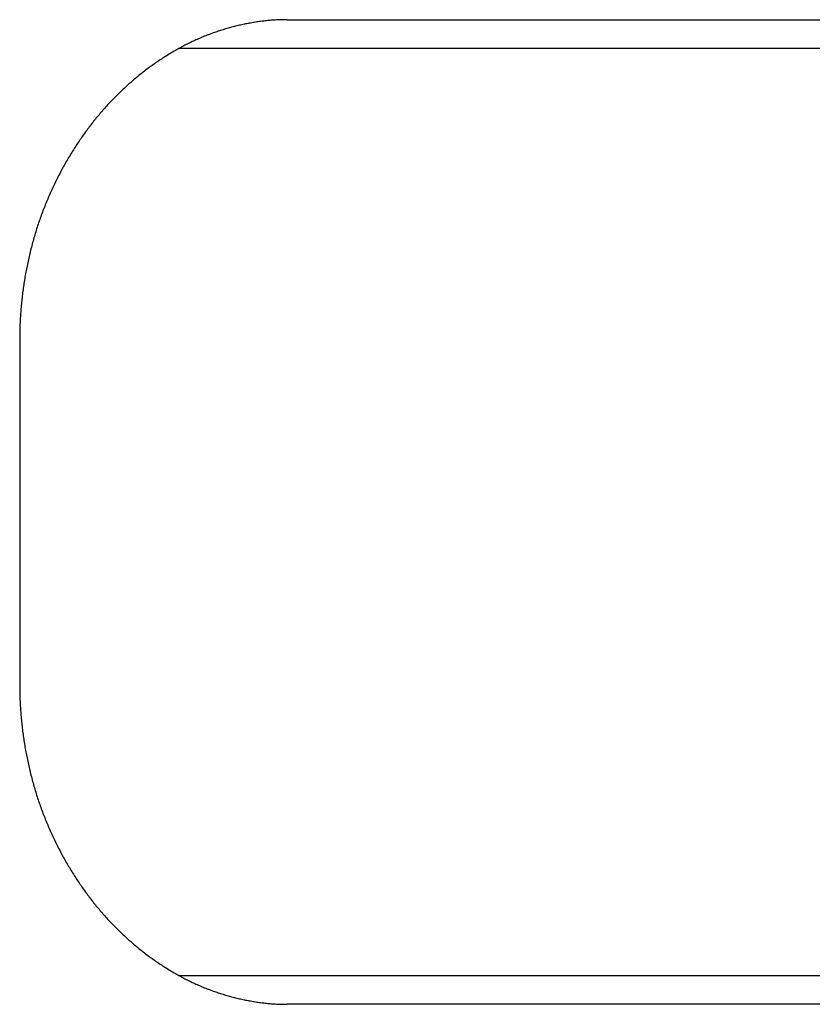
# Model space of a CAD drawing. Extents: x 987 to 2641, y 1244 to 2490.
# Tile 131 of 138: x 2569 to 2582, y 2078 to 2095. Entities that reach past the tile are written whole.
import ezdxf

# ---------------------------------------------------------------- set-up
doc = ezdxf.new("R2010")
doc.units = 0
doc.layers.add('KF_GRAVIS_8_REAR', color=7, linetype='CONTINUOUS')

# ---------------------------------------------------------------- blocks, each defined once
blk = doc.blocks.new('KF_GRAVIS_8_REAR')
at = {"layer": 'KF_GRAVIS_8_REAR'}
for p, q in [((59.17511, -50.5), (72.71031, -50.5)), ((73.70168, -51), (57.29782, -51)), ((54.55321, -56), (54.55321, -62)), ((57.29782, -67), (73.70168, -67)), ((72.71031, -67.5), (59.17511, -67.5))]:
    blk.add_line(p, q, dxfattribs=at)
for points in [[(59.1751, -50.5, 0), (59.1545, -50.5001, 0), (59.1338, -50.5003, 0), (59.113, -50.5006, 0), (59.0923, -50.501, 0), (59.0715, -50.5016, 0), (59.0506, -50.5023, 0), (59.0297, -50.5031, 0), (59.0088, -50.5041, 0), (58.9879, -50.5051, 0), (58.9669, -50.5063, 0), (58.9459, -50.5077, 0), (58.9248, -50.5091, 0), (58.9037, -50.5107, 0), (58.8826, -50.5124, 0), (58.8615, -50.5143, 0), (58.8403, -50.5162, 0), (58.8191, -50.5183, 0), (58.7979, -50.5205, 0), (58.7767, -50.5229, 0), (58.7554, -50.5254, 0), (58.7341, -50.528, 0), (58.7128, -50.5307, 0), (58.6915, -50.5336, 0), (58.6701, -50.5365, 0), (58.6487, -50.5397, 0), (58.6274, -50.5429, 0), (58.6059, -50.5463, 0), (58.5845, -50.5498, 0), (58.5631, -50.5534, 0), (58.5416, -50.5572, 0), (58.5202, -50.561, 0), (58.4987, -50.5651, 0), (58.4772, -50.5692, 0), (58.4557, -50.5735, 0), (58.4342, -50.5779, 0), (58.4126, -50.5824, 0), (58.3911, -50.587, 0), (58.3696, -50.5918, 0), (58.348, -50.5967, 0), (58.3265, -50.6018, 0), (58.3049, -50.6069, 0), (58.2834, -50.6122, 0), (58.2618, -50.6177, 0), (58.2403, -50.6232, 0), (58.2187, -50.6289, 0), (58.1971, -50.6347, 0), (58.1756, -50.6407, 0), (58.154, -50.6467, 0), (58.1325, -50.6529, 0), (58.1109, -50.6593, 0), (58.0894, -50.6657, 0), (58.0679, -50.6723, 0), (58.0464, -50.679, 0), (58.0248, -50.6859, 0), (58.0033, -50.6929, 0), (57.9818, -50.7, 0), (57.9603, -50.7072, 0), (57.9389, -50.7146, 0), (57.9174, -50.7221, 0), (57.896, -50.7297, 0), (57.8745, -50.7374, 0), (57.8531, -50.7453, 0), (57.8317, -50.7533, 0), (57.8103, -50.7615, 0), (57.789, -50.7698, 0), (57.7676, -50.7782, 0), (57.7463, -50.7867, 0), (57.725, -50.7954, 0), (57.7038, -50.8042, 0), (57.6825, -50.8131, 0), (57.6613, -50.8222, 0), (57.6401, -50.8314, 0), (57.6189, -50.8407, 0), (57.5977, -50.8501, 0), (57.5766, -50.8597, 0), (57.5555, -50.8694, 0), (57.5345, -50.8793, 0), (57.5135, -50.8892, 0), (57.4925, -50.8994, 0), (57.4715, -50.9096, 0), (57.4506, -50.92, 0), (57.4297, -50.9305, 0), (57.4088, -50.9411, 0), (57.388, -50.9518, 0), (57.3672, -50.9627, 0), (57.3465, -50.9737, 0), (57.3258, -50.9849, 0), (57.3051, -50.9962, 0), (57.2845, -51.0075, 0), (57.2639, -51.0191, 0), (57.2434, -51.0307, 0), (57.2229, -51.0425, 0), (57.2024, -51.0544, 0), (57.182, -51.0664, 0), (57.1616, -51.0785, 0), (57.1413, -51.0907, 0), (57.1211, -51.1031, 0), (57.1008, -51.1156, 0), (57.0807, -51.1282, 0), (57.0605, -51.1409, 0), (57.0404, -51.1537, 0), (57.0204, -51.1667, 0), (57.0004, -51.1797, 0), (56.9805, -51.1929, 0), (56.9606, -51.2062, 0), (56.9408, -51.2196, 0), (56.9211, -51.2331, 0), (56.9014, -51.2467, 0), (56.8817, -51.2604, 0), (56.8621, -51.2742, 0), (56.8426, -51.2882, 0), (56.8231, -51.3022, 0), (56.8037, -51.3164, 0), (56.7843, -51.3306, 0), (56.765, -51.345, 0), (56.7457, -51.3595, 0), (56.7266, -51.374, 0), (56.7074, -51.3887, 0), (56.6884, -51.4034, 0), (56.6694, -51.4183, 0), (56.6505, -51.4333, 0), (56.6316, -51.4483, 0), (56.6128, -51.4635, 0), (56.5941, -51.4787, 0), (56.5754, -51.4941, 0), (56.5568, -51.5095, 0), (56.5383, -51.5251, 0), (56.5198, -51.5407, 0), (56.5014, -51.5564, 0), (56.4831, -51.5722, 0), (56.4649, -51.5882, 0), (56.4467, -51.6042, 0), (56.4286, -51.6202, 0), (56.4106, -51.6364, 0), (56.3926, -51.6527, 0), (56.3748, -51.669, 0), (56.357, -51.6854, 0), (56.3393, -51.702, 0), (56.3216, -51.7186, 0), (56.3041, -51.7353, 0), (56.2866, -51.752, 0), (56.2692, -51.7689, 0), (56.2518, -51.7858, 0), (56.2346, -51.8028, 0), (56.2175, -51.8199, 0), (56.2004, -51.8371, 0), (56.1834, -51.8543, 0), (56.1665, -51.8716, 0), (56.1497, -51.889, 0), (56.1329, -51.9065, 0), (56.1163, -51.924, 0), (56.0997, -51.9417, 0), (56.0833, -51.9593, 0), (56.0669, -51.9771, 0), (56.0506, -51.9949, 0), (56.0344, -52.0128, 0), (56.0183, -52.0308, 0), (56.0023, -52.0489, 0), (55.9863, -52.067, 0), (55.9705, -52.0851, 0), (55.9548, -52.1034, 0), (55.9391, -52.1217, 0), (55.9235, -52.1401, 0), (55.9079, -52.1587, 0), (55.8924, -52.1774, 0), (55.877, -52.1962, 0), (55.8615, -52.2151, 0), (55.8462, -52.2342, 0), (55.8308, -52.2534, 0), (55.8156, -52.2727, 0), (55.8003, -52.2921, 0), (55.7852, -52.3117, 0), (55.7701, -52.3313, 0), (55.755, -52.3511, 0), (55.74, -52.371, 0), (55.725, -52.391, 0), (55.7101, -52.4112, 0), (55.6953, -52.4314, 0), (55.6805, -52.4518, 0), (55.6658, -52.4723, 0), (55.6511, -52.4928, 0), (55.6365, -52.5135, 0), (55.622, -52.5343, 0), (55.6075, -52.5553, 0), (55.5931, -52.5763, 0), (55.5787, -52.5974, 0), (55.5644, -52.6187, 0), (55.5502, -52.64, 0), (55.5361, -52.6615, 0), (55.522, -52.683, 0), (55.508, -52.7047, 0), (55.494, -52.7265, 0), (55.4802, -52.7483, 0), (55.4664, -52.7703, 0), (55.4526, -52.7924, 0), (55.439, -52.8145, 0), (55.4254, -52.8368, 0), (55.4119, -52.8592, 0), (55.3985, -52.8816, 0), (55.3852, -52.9042, 0), (55.3719, -52.9269, 0), (55.3587, -52.9496, 0), (55.3456, -52.9724, 0), (55.3326, -52.9954, 0), (55.3196, -53.0184, 0), (55.3068, -53.0415, 0), (55.294, -53.0648, 0), (55.2813, -53.0881, 0), (55.2687, -53.1114, 0), (55.2562, -53.1349, 0), (55.2438, -53.1585, 0), (55.2314, -53.1821, 0), (55.2192, -53.2059, 0), (55.207, -53.2297, 0), (55.195, -53.2536, 0), (55.183, -53.2776, 0), (55.1711, -53.3017, 0), (55.1594, -53.3258, 0), (55.1477, -53.3501, 0), (55.1361, -53.3744, 0), (55.1246, -53.3988, 0), (55.1132, -53.4233, 0), (55.1019, -53.4478, 0), (55.0907, -53.4724, 0), (55.0796, -53.4971, 0), (55.0686, -53.5219, 0), (55.0578, -53.5468, 0), (55.047, -53.5717, 0), (55.0363, -53.5967, 0), (55.0257, -53.6218, 0), (55.0153, -53.6469, 0), (55.0049, -53.6721, 0), (54.9947, -53.6974, 0), (54.9845, -53.7227, 0), (54.9745, -53.7481, 0), (54.9646, -53.7736, 0), (54.9548, -53.7992, 0), (54.9451, -53.8248, 0), (54.9355, -53.8504, 0), (54.9261, -53.8762, 0), (54.9167, -53.902, 0), (54.9075, -53.9278, 0), (54.8984, -53.9538, 0), (54.8894, -53.9798, 0), (54.8805, -54.0058, 0), (54.8718, -54.0319, 0), (54.8632, -54.058, 0), (54.8546, -54.0842, 0), (54.8462, -54.1105, 0), (54.838, -54.1368, 0), (54.8298, -54.1632, 0), (54.8218, -54.1896, 0), (54.8138, -54.216, 0), (54.806, -54.2425, 0), (54.7983, -54.269, 0), (54.7907, -54.2956, 0), (54.7833, -54.3223, 0), (54.776, -54.3489, 0), (54.7687, -54.3756, 0), (54.7616, -54.4024, 0), (54.7547, -54.4292, 0), (54.7478, -54.456, 0), (54.741, -54.4828, 0), (54.7344, -54.5097, 0), (54.7279, -54.5366, 0), (54.7215, -54.5636, 0), (54.7152, -54.5905, 0), (54.7091, -54.6175, 0), (54.703, -54.6445, 0), (54.6971, -54.6716, 0), (54.6913, -54.6987, 0), (54.6856, -54.7258, 0), (54.6801, -54.7529, 0), (54.6746, -54.78, 0), (54.6693, -54.8072, 0), (54.6641, -54.8343, 0), (54.659, -54.8615, 0), (54.6541, -54.8887, 0), (54.6492, -54.9159, 0), (54.6445, -54.9432, 0), (54.6399, -54.9704, 0), (54.6354, -54.9976, 0), (54.631, -55.0249, 0), (54.6267, -55.0522, 0), (54.6226, -55.0794, 0), (54.6186, -55.1067, 0), (54.6147, -55.134, 0), (54.6109, -55.1612, 0), (54.6073, -55.1885, 0), (54.6037, -55.2158, 0), (54.6003, -55.243, 0), (54.597, -55.2703, 0), (54.5938, -55.2975, 0), (54.5908, -55.3248, 0), (54.5878, -55.352, 0), (54.585, -55.3793, 0), (54.5823, -55.4065, 0), (54.5797, -55.4337, 0), (54.5773, -55.4609, 0), (54.5749, -55.4881, 0), (54.5727, -55.5152, 0), (54.5706, -55.5424, 0), (54.5686, -55.5695, 0), (54.5667, -55.5966, 0), (54.565, -55.6237, 0), (54.5634, -55.6508, 0), (54.5619, -55.6778, 0), (54.5605, -55.7048, 0), (54.5592, -55.7318, 0), (54.5581, -55.7588, 0), (54.5571, -55.7857, 0), (54.5562, -55.8126, 0), (54.5554, -55.8395, 0), (54.5547, -55.8663, 0), (54.5542, -55.8931, 0), (54.5538, -55.9199, 0), (54.5535, -55.9467, 0), (54.5533, -55.9733, 0), (54.5532, -56, 0)], [(54.5532, -62, 0), (54.5533, -62.0267, 0), (54.5535, -62.0533, 0), (54.5538, -62.0801, 0), (54.5542, -62.1069, 0), (54.5547, -62.1337, 0), (54.5554, -62.1605, 0), (54.5562, -62.1874, 0), (54.5571, -62.2143, 0), (54.5581, -62.2412, 0), (54.5592, -62.2682, 0), (54.5605, -62.2952, 0), (54.5619, -62.3222, 0), (54.5634, -62.3492, 0), (54.565, -62.3763, 0), (54.5667, -62.4034, 0), (54.5686, -62.4305, 0), (54.5706, -62.4576, 0), (54.5727, -62.4848, 0), (54.5749, -62.5119, 0), (54.5773, -62.5391, 0), (54.5797, -62.5663, 0), (54.5823, -62.5935, 0), (54.585, -62.6207, 0), (54.5878, -62.648, 0), (54.5908, -62.6752, 0), (54.5938, -62.7025, 0), (54.597, -62.7297, 0), (54.6003, -62.757, 0), (54.6037, -62.7842, 0), (54.6073, -62.8115, 0), (54.6109, -62.8388, 0), (54.6147, -62.866, 0), (54.6186, -62.8933, 0), (54.6226, -62.9206, 0), (54.6267, -62.9478, 0), (54.631, -62.9751, 0), (54.6354, -63.0024, 0), (54.6399, -63.0296, 0), (54.6445, -63.0568, 0), (54.6492, -63.0841, 0), (54.6541, -63.1113, 0), (54.659, -63.1385, 0), (54.6641, -63.1657, 0), (54.6693, -63.1928, 0), (54.6746, -63.22, 0), (54.6801, -63.2471, 0), (54.6856, -63.2742, 0), (54.6913, -63.3013, 0), (54.6971, -63.3284, 0), (54.703, -63.3555, 0), (54.7091, -63.3825, 0), (54.7152, -63.4095, 0), (54.7215, -63.4364, 0), (54.7279, -63.4634, 0), (54.7344, -63.4903, 0), (54.741, -63.5172, 0), (54.7478, -63.544, 0), (54.7547, -63.5708, 0), (54.7616, -63.5976, 0), (54.7687, -63.6244, 0), (54.776, -63.6511, 0), (54.7833, -63.6777, 0), (54.7907, -63.7044, 0), (54.7983, -63.731, 0), (54.806, -63.7575, 0), (54.8138, -63.784, 0), (54.8218, -63.8104, 0), (54.8298, -63.8368, 0), (54.838, -63.8632, 0), (54.8462, -63.8895, 0), (54.8546, -63.9158, 0), (54.8632, -63.942, 0), (54.8718, -63.9681, 0), (54.8805, -63.9942, 0), (54.8894, -64.0202, 0), (54.8984, -64.0462, 0), (54.9075, -64.0722, 0), (54.9167, -64.098, 0), (54.9261, -64.1238, 0), (54.9355, -64.1496, 0), (54.9451, -64.1752, 0), (54.9548, -64.2008, 0), (54.9646, -64.2264, 0), (54.9745, -64.2519, 0), (54.9845, -64.2773, 0), (54.9947, -64.3026, 0), (55.0049, -64.3279, 0), (55.0153, -64.3531, 0), (55.0257, -64.3782, 0), (55.0363, -64.4033, 0), (55.047, -64.4283, 0), (55.0578, -64.4532, 0), (55.0686, -64.4781, 0), (55.0796, -64.5029, 0), (55.0907, -64.5276, 0), (55.1019, -64.5522, 0), (55.1132, -64.5767, 0), (55.1246, -64.6012, 0), (55.1361, -64.6256, 0), (55.1477, -64.6499, 0), (55.1594, -64.6742, 0), (55.1711, -64.6983, 0), (55.183, -64.7224, 0), (55.195, -64.7464, 0), (55.207, -64.7703, 0), (55.2192, -64.7941, 0), (55.2314, -64.8179, 0), (55.2438, -64.8415, 0), (55.2562, -64.8651, 0), (55.2687, -64.8886, 0), (55.2813, -64.9119, 0), (55.294, -64.9352, 0), (55.3068, -64.9585, 0), (55.3196, -64.9816, 0), (55.3326, -65.0046, 0), (55.3456, -65.0276, 0), (55.3587, -65.0504, 0), (55.3719, -65.0731, 0), (55.3852, -65.0958, 0), (55.3985, -65.1184, 0), (55.4119, -65.1408, 0), (55.4254, -65.1632, 0), (55.439, -65.1855, 0), (55.4526, -65.2076, 0), (55.4664, -65.2297, 0), (55.4802, -65.2517, 0), (55.494, -65.2735, 0), (55.508, -65.2953, 0), (55.522, -65.317, 0), (55.5361, -65.3385, 0), (55.5502, -65.36, 0), (55.5644, -65.3813, 0), (55.5787, -65.4026, 0), (55.5931, -65.4237, 0), (55.6075, -65.4447, 0), (55.622, -65.4657, 0), (55.6365, -65.4865, 0), (55.6511, -65.5072, 0), (55.6658, -65.5277, 0), (55.6805, -65.5482, 0), (55.6953, -65.5686, 0), (55.7101, -65.5888, 0), (55.725, -65.609, 0), (55.74, -65.629, 0), (55.755, -65.6489, 0), (55.7701, -65.6687, 0), (55.7852, -65.6883, 0), (55.8003, -65.7079, 0), (55.8156, -65.7273, 0), (55.8308, -65.7466, 0), (55.8462, -65.7658, 0), (55.8615, -65.7849, 0), (55.877, -65.8038, 0), (55.8924, -65.8226, 0), (55.9079, -65.8413, 0), (55.9235, -65.8599, 0), (55.9391, -65.8783, 0), (55.9548, -65.8966, 0), (55.9705, -65.9149, 0), (55.9863, -65.933, 0), (56.0023, -65.9511, 0), (56.0183, -65.9692, 0), (56.0344, -65.9872, 0), (56.0506, -66.0051, 0), (56.0669, -66.0229, 0), (56.0833, -66.0407, 0), (56.0997, -66.0583, 0), (56.1163, -66.076, 0), (56.1329, -66.0935, 0), (56.1497, -66.111, 0), (56.1665, -66.1284, 0), (56.1834, -66.1457, 0), (56.2004, -66.1629, 0), (56.2175, -66.1801, 0), (56.2346, -66.1972, 0), (56.2518, -66.2142, 0), (56.2692, -66.2311, 0), (56.2866, -66.248, 0), (56.3041, -66.2647, 0), (56.3216, -66.2814, 0), (56.3393, -66.298, 0), (56.357, -66.3146, 0), (56.3748, -66.331, 0), (56.3926, -66.3473, 0), (56.4106, -66.3636, 0), (56.4286, -66.3798, 0), (56.4467, -66.3958, 0), (56.4649, -66.4118, 0), (56.4831, -66.4278, 0), (56.5014, -66.4436, 0), (56.5198, -66.4593, 0), (56.5383, -66.4749, 0), (56.5568, -66.4905, 0), (56.5754, -66.5059, 0), (56.5941, -66.5213, 0), (56.6128, -66.5365, 0), (56.6316, -66.5517, 0), (56.6505, -66.5667, 0), (56.6694, -66.5817, 0), (56.6884, -66.5966, 0), (56.7074, -66.6113, 0), (56.7266, -66.626, 0), (56.7457, -66.6405, 0), (56.765, -66.655, 0), (56.7843, -66.6694, 0), (56.8037, -66.6836, 0), (56.8231, -66.6978, 0), (56.8426, -66.7118, 0), (56.8621, -66.7258, 0), (56.8817, -66.7396, 0), (56.9014, -66.7533, 0), (56.9211, -66.7669, 0), (56.9408, -66.7804, 0), (56.9606, -66.7938, 0), (56.9805, -66.8071, 0), (57.0004, -66.8203, 0), (57.0204, -66.8333, 0), (57.0404, -66.8463, 0), (57.0605, -66.8591, 0), (57.0807, -66.8718, 0), (57.1008, -66.8844, 0), (57.1211, -66.8969, 0), (57.1413, -66.9093, 0), (57.1616, -66.9215, 0), (57.182, -66.9336, 0), (57.2024, -66.9456, 0), (57.2229, -66.9575, 0), (57.2434, -66.9693, 0), (57.2639, -66.9809, 0), (57.2845, -66.9925, 0), (57.3051, -67.0038, 0), (57.3258, -67.0151, 0), (57.3465, -67.0263, 0), (57.3672, -67.0373, 0), (57.388, -67.0482, 0), (57.4088, -67.0589, 0), (57.4297, -67.0695, 0), (57.4506, -67.08, 0), (57.4715, -67.0904, 0), (57.4925, -67.1006, 0), (57.5135, -67.1108, 0), (57.5345, -67.1207, 0), (57.5555, -67.1306, 0), (57.5766, -67.1403, 0), (57.5977, -67.1499, 0), (57.6189, -67.1593, 0), (57.6401, -67.1686, 0), (57.6613, -67.1778, 0), (57.6825, -67.1869, 0), (57.7038, -67.1958, 0), (57.725, -67.2046, 0), (57.7463, -67.2133, 0), (57.7676, -67.2218, 0), (57.789, -67.2302, 0), (57.8103, -67.2385, 0), (57.8317, -67.2467, 0), (57.8531, -67.2547, 0), (57.8745, -67.2626, 0), (57.896, -67.2703, 0), (57.9174, -67.2779, 0), (57.9389, -67.2854, 0), (57.9603, -67.2928, 0), (57.9818, -67.3, 0), (58.0033, -67.3071, 0), (58.0248, -67.3141, 0), (58.0464, -67.321, 0), (58.0679, -67.3277, 0), (58.0894, -67.3343, 0), (58.1109, -67.3407, 0), (58.1325, -67.3471, 0), (58.154, -67.3533, 0), (58.1756, -67.3593, 0), (58.1971, -67.3653, 0), (58.2187, -67.3711, 0), (58.2403, -67.3768, 0), (58.2618, -67.3823, 0), (58.2834, -67.3878, 0), (58.3049, -67.3931, 0), (58.3265, -67.3982, 0), (58.348, -67.4033, 0), (58.3696, -67.4082, 0), (58.3911, -67.413, 0), (58.4126, -67.4176, 0), (58.4342, -67.4221, 0), (58.4557, -67.4265, 0), (58.4772, -67.4308, 0), (58.4987, -67.4349, 0), (58.5202, -67.439, 0), (58.5416, -67.4428, 0), (58.5631, -67.4466, 0), (58.5845, -67.4502, 0), (58.6059, -67.4537, 0), (58.6274, -67.4571, 0), (58.6487, -67.4603, 0), (58.6701, -67.4635, 0), (58.6915, -67.4664, 0), (58.7128, -67.4693, 0), (58.7341, -67.472, 0), (58.7554, -67.4746, 0), (58.7767, -67.4771, 0), (58.7979, -67.4795, 0), (58.8191, -67.4817, 0), (58.8403, -67.4838, 0), (58.8615, -67.4857, 0), (58.8826, -67.4876, 0), (58.9037, -67.4893, 0), (58.9248, -67.4909, 0), (58.9459, -67.4923, 0), (58.9669, -67.4937, 0), (58.9879, -67.4949, 0), (59.0088, -67.4959, 0), (59.0297, -67.4969, 0), (59.0506, -67.4977, 0), (59.0715, -67.4984, 0), (59.0923, -67.499, 0), (59.113, -67.4994, 0), (59.1338, -67.4997, 0), (59.1545, -67.4999, 0), (59.1751, -67.5, 0)]]:
    blk.add_polyline3d(points, dxfattribs=at)

msp = doc.modelspace()

# ---------------------------------------------------------------- block references
at = {"layer": 'KF_GRAVIS_8_REAR'}
msp.add_blockref('KF_GRAVIS_8_REAR', (2514.017, 2145.913), dxfattribs=at)

doc.saveas('drawing.dxf')
